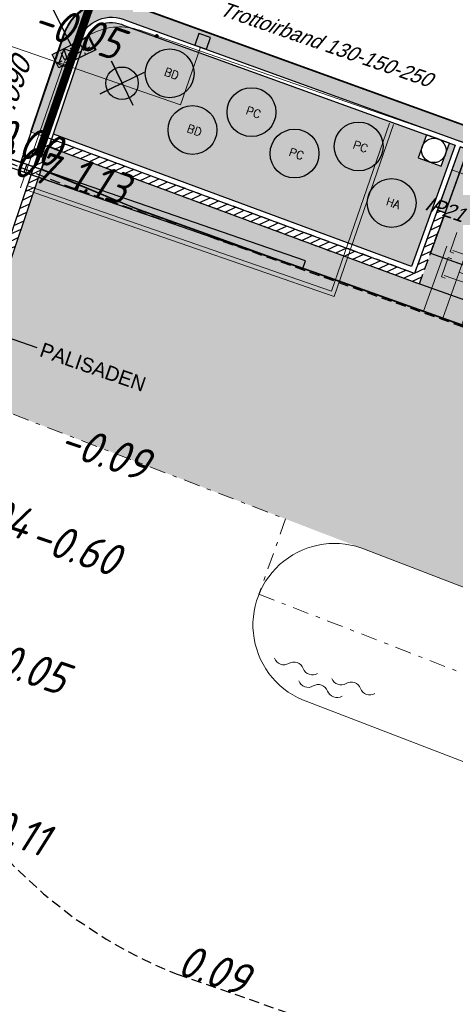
# Model space of a CAD drawing. Header units: metres. Extents: x 128615 to 129083, y 455669 to 456034.
# Tile 5 of 158: x 128756 to 128767, y 455795 to 455819. Entities that reach past the tile are written whole.
import ezdxf
from ezdxf.enums import TextEntityAlignment as Align
from ezdxf.lldxf.tags import DXFTag

# ---------------------------------------------------------------- set-up
doc = ezdxf.new("R2010")
doc.units = ezdxf.units.M
for name, pattern in [('DASHED', [19.049999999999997, 12.7, -6.35]), ('GRENS', [1, 0.5, -0.25, 0, -0.25]), ('RI-AWZI_PROCESLEIDING', [18.450000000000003, 6, -1.8, 1.75, -1.8, 1.75, -1.8, 1.75, -1.8]), ('RI-AWZI_TERREINRIOLERING', [19.8, 6, -1.8, 2.4, -1.8, 1.8, -1.8, 2.4, -1.8]), ('STIPPELFIJN', [0.375, 0.25, -0.125])]:
    doc.linetypes.add(name, pattern=pattern)
for name, color, linetype, lineweight in [('B-CO-BC-BETONVORM-G', 50, 'Continuous', 18), ('B-ME-RI-KOLK-G', 7, 'Continuous', 25), ('B-WE-OG-HOOGTELIJN-G', 7, 'Continuous', 18), ('B-XX-GR-HAAG-G', 90, 'GR-HAAG1', 13), ('B-XX-KG-KADASTRAAL-G', 2, 'GRENS', 18), ('B-XX-RI-AWZI_PROCESLEIDING-G', 30, 'RI-AWZI_PROCESLEIDING', 18), ('B-XX-RI-AWZI_TERREINRIOLERING-G', 10, 'RI-AWZI_TERREINRIOLERING', 18), ('B-XX-VH-BESTRATING-V', 1, 'Continuous', 18), ('B-XX-VH-TALUDARCERING-GV', 150, 'Continuous', 18), ('B-XX-VH-VERHARDING-V', 1, 'Continuous', 18), ('B-XX-WH-WATER-G', 150, 'Continuous', 18)]:
    doc.layers.add(name, color=color, linetype=linetype, lineweight=lineweight)
for name, color, linetype in [('B-ME-IE-VERLICHTING-G', 1, 'Continuous'), ('B-ME-RI-PUT-G', 7, 'Continuous'), ('B-XX-GR-GRAS-G', 90, 'Continuous'), ('B-XX-GR-KRUIDEN-G', 98, 'Continuous'), ('B-XX-GR-SIERPLANTEN-G', 210, 'Continuous'), ('B-XX-IE-TERREINAFSCHEIDING_KUNSTMATIG_POORT-G', 2, 'Continuous'), ('B-XX-KL-ELEKTRA-G_HDSR', 190, 'HDSR_Elektra'), ('B-XX-RI-AWZI_TERREINRIOLERING-T25_HDSR', 7, 'Continuous'), ('B-XX-VH-BESTRATING-T25', 7, 'Continuous'), ('B-XX-VH-KANTVERHARDING-G', 60, 'Continuous'), ('B-XX-VH-KANTVERHARDING-GN', 60, 'STIPPELFIJN'), ('B-XX-VH-MOLGOOT-V', 60, 'Continuous')]:
    doc.layers.add(name, color=color, linetype=linetype)
doc.styles.add('100 ROMANS 2 MM KONINGSSTAL', font='romans.shx', dxfattribs={"height": 0.2})
doc.styles.add('BURO-018', font='Isocp.shx', dxfattribs={"height": 360})
doc.styles.add('ISO', font='Iso.shx', dxfattribs={"height": 50})
doc.styles.get("Standard").update_dxf_attribs({"font": 'arial.ttf'})
doc.styles.add('TAUW-ISOCP', font='tcb_isocp.shx')
doc.styles.add('tcb_isocp', font='tcb_isocp.shx')
doc.linetypes.add('GR-HAAG1', pattern='A,6,[176,NLCS.SHX,S=0.125,R=0,X=0,Y=0],-2', length=8)
tags = doc.linetypes.add('HDSR_Elektra', pattern='A,25,-2,["E",Standard,S=1.5,R=0,X=0,Y=-0.75],-4', length=31).pattern_tags.tags
tags[6] = DXFTag(74, 10)
pattern_1 = [(25.12110946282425, (128758.8172165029, 455819.2884402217), (-0.06739461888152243, 0.1437342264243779), [])]

# ---------------------------------------------------------------- blocks, each defined once
blk = doc.blocks.new('talud2')
at = {"layer": 'B-XX-VH-TALUDARCERING-GV'}
for points in [[(-0.0002099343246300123, -0.0002107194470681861), (-0.0002099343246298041, 3.399789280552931)], [(0.4997900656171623, -0.0002107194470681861), (0.4997900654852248, 1.699789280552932)]]:
    blk.add_lwpolyline(points, dxfattribs=at)
blk = doc.blocks.new('*U194')
at = {"layer": 'B-ME-RI-KOLK-G'}
blk.add_hatch(color=256, dxfattribs=at).paths.add_polyline_path([(0.1997073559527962, -0.1502915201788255), (0.1997073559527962, 0.1497084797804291), (-0.2002926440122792, -0.1502915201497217)])
blk.add_lwpolyline([(0.1997073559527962, -0.1502915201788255), (0.1997073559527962, 0.1497084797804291), (-0.2002926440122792, 0.1497084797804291), (-0.2002926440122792, -0.1502915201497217)], close=True, dxfattribs=at)
blk.add_lwpolyline([(-0.2002926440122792, -0.1502915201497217), (0.1997073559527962, 0.1497084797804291)], dxfattribs=at)
blk = doc.blocks.new('prunus hoog')
at = {"layer": 'B-XX-GR-SIERPLANTEN-G'}
h = blk.add_hatch(color=116, dxfattribs=at)
edge = h.paths.add_edge_path()
edge.add_arc((0.1290207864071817, 0.09271549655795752), 0.5999999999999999, -97.46987594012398, 262.530124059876)
at = {"layer": 'B-XX-GR-SIERPLANTEN-G', "color": 116}
blk.add_circle((0.1290207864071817, 0.09271549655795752), 0.5999999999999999, dxfattribs=at)
at = {"layer": 'B-XX-GR-SIERPLANTEN-G', "color": 7, "insert": (-0.003203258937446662, 0.2021944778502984), "char_height": 0.2, "attachment_point": 1, "style": '100 ROMANS 2 MM KONINGSSTAL'}
blk.add_mtext_dynamic_manual_height_columns('PC', width=1.245724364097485, gutter_width=1, heights=[0], dxfattribs=at)
blk = doc.blocks.new('buddleja')
at = {"layer": 'B-XX-GR-SIERPLANTEN-G'}
h = blk.add_hatch(color=150, dxfattribs=at)
edge = h.paths.add_edge_path()
edge.add_arc((1.891316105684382e-05, -0.0001682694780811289), 0.5999999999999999, 0, 360)
at = {"layer": 'B-XX-GR-SIERPLANTEN-G', "color": 150}
blk.add_circle((1.891316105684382e-05, -0.0001682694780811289), 0.5999999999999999, dxfattribs=at)
at = {"layer": 'B-XX-GR-SIERPLANTEN-G', "color": 7, "insert": (-0.1322051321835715, 0.1093107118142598), "char_height": 0.2, "attachment_point": 1, "style": '100 ROMANS 2 MM KONINGSSTAL'}
blk.add_mtext_dynamic_manual_height_columns('BD', width=1.245724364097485, gutter_width=1, heights=[0], dxfattribs=at)
blk = doc.blocks.new('hydrangea')
at = {"layer": 'B-XX-GR-SIERPLANTEN-G'}
h = blk.add_hatch(color=254, dxfattribs=at)
edge = h.paths.add_edge_path()
edge.add_arc((0.000114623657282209, -1.335320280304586e-05), 0.5999999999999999, -97.46987594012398, 262.530124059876)
at = {"layer": 'B-XX-GR-SIERPLANTEN-G', "color": 7}
blk.add_circle((0.000114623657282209, -1.335320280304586e-05), 0.5999999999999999, dxfattribs=at)
at = {"layer": 'B-XX-GR-SIERPLANTEN-G', "color": 7, "insert": (-0.1321094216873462, 0.1094656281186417), "char_height": 0.2, "attachment_point": 1, "style": '100 ROMANS 2 MM KONINGSSTAL'}
blk.add_mtext_dynamic_manual_height_columns('HA', width=1.245724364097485, gutter_width=1, heights=[0], dxfattribs=at)
blk = doc.blocks.new('WATER3')
for centre, start, end in [((-0.3222339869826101, 1.122434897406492), 309.7446390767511, 50.25536092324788), ((-0.01040913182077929, 0.7474348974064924), 129.7446390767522, 230.255360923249), ((-0.3222339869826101, 0.3724348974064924), 309.7446390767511, 50.25536092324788), ((0.003518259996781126, 0.3805304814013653), 309.7446390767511, 50.25536092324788), ((0.3153431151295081, 0.00553048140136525), 129.7446390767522, 230.255360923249), ((-0.3222339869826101, -0.3680899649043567), 309.7446390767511, 50.25536092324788), ((0.003518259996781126, -0.3694695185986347), 309.7446390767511, 50.25536092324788), ((-0.01040913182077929, -0.7430899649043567), 129.7446390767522, 230.255360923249), ((-0.3222339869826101, -1.118089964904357), 309.7446390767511, 50.25536092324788)]:
    blk.add_arc(centre, 0.2438543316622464, start, end)
blk = doc.blocks.new('E00525')
at = {"linetype": 'ByBlock'}
h = blk.add_hatch(dxfattribs=at)
h.set_pattern_fill('ANGLE', color=0, scale=0.18438609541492, style=0)
h.set_pattern_definition([(360, (-37.67331033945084, -34.01927211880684), (5.551115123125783e-17, 1.287936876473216), [0.9366813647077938, -0.3512555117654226]), (90, (-37.67331033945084, -34.01927211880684), (-1.287936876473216, 1.387778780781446e-16), [0.9366813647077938, -0.3512555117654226])])
edge = h.paths.add_edge_path()
edge.add_line((-2.522521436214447, 2.863310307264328), (2.522521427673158, 2.863310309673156))
edge.add_line((2.522521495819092, 2.863310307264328), (2.522521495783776, 1.000000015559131))
edge.add_line((2.522521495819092, 1.000000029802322), (-2.522521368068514, 1.000000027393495))
edge.add_line((-2.522521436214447, 1), (-2.522521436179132, 2.863310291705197))
h = blk.add_hatch(color=0, dxfattribs=at)
edge = h.paths.add_edge_path()
edge.add_line((-2.522521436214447, 2.863310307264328), (2.522521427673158, 2.863310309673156))
edge.add_line((2.522521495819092, 2.863310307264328), (2.522521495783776, 1.000000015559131))
edge.add_line((2.522521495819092, 1.000000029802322), (-2.522521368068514, 1.000000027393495))
edge.add_line((-2.522521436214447, 1), (-2.522521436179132, 2.863310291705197))
at = {"color": 0, "linetype": 'ByBlock'}
for p, q in [((-1.767766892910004, 14.38605433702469), (1.767767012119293, 10.85052046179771)), ((1.767766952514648, 14.38605433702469), (-1.767766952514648, 10.85052043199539)), ((5.960464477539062e-08, 10.0973382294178), (1.192092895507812e-07, 2.863310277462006))]:
    blk.add_line(p, q, dxfattribs=at)
blk.add_lwpolyline([(-2.522521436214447, 2.863310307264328), (2.522521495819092, 2.863310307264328), (2.522521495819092, 1.000000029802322), (-2.522521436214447, 1)], close=True, dxfattribs=at)
blk.add_circle((0, 12.61828738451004), 2.500000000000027, dxfattribs=at)
at = {"color": 0, "linetype": 'ByBlock', "style": 'BURO-018'}
for tag, p in [('E_GKAST', (5.960464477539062e-08, 20.61828738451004)), ('E_GROEP', (5.960464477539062e-08, 17.61828738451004)), ('E_SGROEP', (4.500000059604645, 17.61828738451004)), ('E_ARMCODE', (0, 12.61828738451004)), ('E_SLET', (4.500000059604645, 11.61828738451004))]:
    blk.add_attdef(tag, text='', height=1.8, dxfattribs=at).set_placement(p, align=Align.MIDDLE)

msp = doc.modelspace()

# ---------------------------------------------------------------- hatches: boundary and pattern name
at = {"layer": 'B-XX-GR-GRAS-G'}
h = msp.add_hatch(dxfattribs=at)
h.set_pattern_fill('DOTS', color=256, scale=0.09999999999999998, angle=-116.5632943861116, style=0)
h.set_pattern_definition([(340.9065815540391, (128738.9979208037, 455858.1422880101), (0.1269369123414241, 0.124052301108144), [0, -0.1587499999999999])])
h.paths.add_polyline_path([(128767.0522307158, 455815.747255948), (128766.8641480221, 455815.8152625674), (128766.3029333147, 455814.2631375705), (128766.4910160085, 455814.1951309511)])
h.paths.add_polyline_path([(128766.0365311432, 455816.1145108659), (128766.0351857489, 455816.1106241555), (128766.3186816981, 455816.0124913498)])
edge = h.paths.add_edge_path()
edge.add_line((128767.0522307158, 455815.7472559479), (128766.13338178, 455813.2060388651))
edge.add_line((128766.13338178, 455813.2060388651), (128780.7027640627, 455808.0105222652))
edge.add_line((128780.7027640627, 455808.0105222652), (128787.987455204, 455805.4127639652))
edge.add_line((128787.987455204, 455805.4127639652), (128791.6373537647, 455804.1111913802))
edge.add_line((128791.6373537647, 455804.1111913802), (128793.4522204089, 455803.4640006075))
edge.add_line((128793.4522204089, 455803.4640006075), (128795.2597609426, 455802.7962657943))
edge.add_line((128795.2597609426, 455802.7962657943), (128795.7506240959, 455804.2136766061))
edge.add_line((128795.7506240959, 455804.2136766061), (128796.4047123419, 455806.1039169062))
edge.add_arc((128798.3921958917, 455810.9895770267), 5.274444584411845, 172.9063795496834, 247.86353829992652, ccw=False)
edge.add_line((128793.1581235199, 455811.640923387), (128791.5407414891, 455806.9186988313))
edge.add_line((128791.5407414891, 455806.9186988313), (128790.1798958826, 455807.3847942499))
edge.add_line((128790.1798958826, 455807.3847942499), (128767.0522307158, 455815.7472559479))
h = msp.add_hatch(dxfattribs=at)
h.set_pattern_fill('AR-SAND', color=256, scale=0.01999999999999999, angle=-116.5632943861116, style=0)
h.set_pattern_definition([(18.40658155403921, (128738.9979208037, 455858.1422880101), (0.2899431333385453, 0.935445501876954), [0, -0.7721600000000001, 0, -0.8636, 0, -0.8255]), (348.4065815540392, (128738.9979208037, 455858.1422880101), (1.318547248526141, 1.060693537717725), [0, -0.4165599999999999, 0, -0.6959599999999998, 0, -0.2666999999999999]), (308.4065815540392, (128738.4074554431, 455858.3466790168), (1.495894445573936, -0.5147657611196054), [0, -0.2539999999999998, 0, -0.9143999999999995, 0, -1.193799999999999]), (298.4065815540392, (128738.4074554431, 455858.3466790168), (1.588945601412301, -0.07820251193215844), [0, -0.1269999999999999, 0, -0.5994399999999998, 0, -0.6857999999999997])])
h.paths.add_polyline_path([(128859.8678127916, 455782.8123850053), (128860.0398937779, 455782.9163131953), (128860.0257072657, 455782.8348265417), (128860.0450556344, 455782.7693317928), (128860.1027529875, 455782.7148264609), (128860.1890525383, 455782.6970866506), (128860.2865744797, 455782.7090606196), (128860.3590330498, 455782.7548306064), (128860.397398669, 455782.8015396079), (128860.4198440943, 455782.8307503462), (128860.4922583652, 455782.716931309), (128859.916972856, 455782.3714443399), (128859.6953270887, 455782.235747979), (128859.4884093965, 455782.1128171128), (128859.4189914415, 455782.0689110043), (128859.0741217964, 455781.861316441), (128858.2070960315, 455782.1308144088), (128854.9661937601, 455783.1463230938), (128854.1094213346, 455783.414846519), (128854.0095743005, 455783.4460937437), (128850.1821710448, 455784.6495717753), (128849.675086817, 455784.8025349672), (128849.654690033, 455784.8089060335), (128849.6467418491, 455784.8113646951), (128849.6405892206, 455784.8133098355), (128839.0815336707, 455787.9512431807), (128836.5016450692, 455788.7068557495), (128834.9841381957, 455789.1633508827), (128834.4495708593, 455789.3180366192), (128833.6364986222, 455789.560443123), (128823.6787173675, 455792.5001832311), (128815.7687408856, 455794.8630253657), (128813.7617256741, 455795.4546222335), (128809.3140139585, 455796.7516153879), (128807.1890199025, 455797.4031969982), (128806.5108887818, 455797.6031333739), (128804.7848872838, 455798.1165870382), (128802.8378093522, 455798.6897931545), (128802.0232362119, 455798.9345161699), (128801.9640592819, 455798.9510981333), (128801.9095253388, 455798.9674908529), (128801.8862713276, 455798.97415377), (128801.8687682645, 455798.9792874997), (128801.5834658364, 455799.0780456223), (128800.7563538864, 455799.3643524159), (128798.8878561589, 455800.0384297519), (128794.8025759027, 455801.5002900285), (128794.7210202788, 455801.5250622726), (128794.6106565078, 455801.5636911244), (128794.6085325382, 455801.5644852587), (128763.4192911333, 455812.6928455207), (128762.1219963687, 455813.141907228), (128760.901914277, 455813.5852867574), (128760.6091534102, 455813.6898219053), (128759.0972445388, 455814.2304315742), (128758.9873619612, 455814.268467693), (128758.6743770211, 455814.3982638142), (128757.2760906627, 455814.9803475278), (128756.5782278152, 455815.2696352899), (128756.7670110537, 455815.831925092), (128757.1330225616, 455815.6809357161), (128765.6814100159, 455812.5200778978), (128791.6008858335, 455803.2748509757), (128795.0051970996, 455802.0608560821), (128802.003719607, 455799.5651469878), (128805.6004039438, 455798.5004476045), (128811.1125610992, 455796.8617090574), (128819.3673746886, 455794.4202516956), (128823.5912399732, 455793.1636866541), (128828.1659470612, 455791.8061368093), (128830.6348197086, 455791.0809635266), (128835.1535444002, 455789.7442473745), (128842.6021566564, 455787.5274113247), (128844.8299959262, 455786.8717836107), (128849.628676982, 455785.4503203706), (128857.3983635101, 455783.0156409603), (128859.2435358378, 455782.4369116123)])
h = msp.add_hatch(dxfattribs=at)
h.set_pattern_fill('CROSS', color=256, scale=0.09999999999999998, angle=-116.5632943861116, style=0)
h.set_pattern_definition([(340.9065815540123, (128738.9979208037, 455858.1422880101), (0.8077808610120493, 0.3923519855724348), [0.3174999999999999, -0.9525]), (70.90658155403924, (128739.0960088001, 455857.9403427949), (-0.3923519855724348, 0.8077808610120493), [0.3174999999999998, -0.9524999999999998])])
h.paths.add_polyline_path([(128776.6499536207, 455806.6590685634), (128776.258024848, 455806.1407220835), (128775.6439353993, 455806.3532906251), (128775.6563360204, 455807.0030116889), (128776.2780894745, 455807.1919928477)], flags=16)
h.paths.add_polyline_path([(128775.8470577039, 455806.4984893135), (128776.2439520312, 455806.3611033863), (128776.4205910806, 455806.8713960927), (128776.0236967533, 455807.00878202)], flags=0)
h.paths.add_polyline_path([(128823.7268470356, 455791.2124598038), (128825.4278227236, 455790.6236629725), (128825.624088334, 455791.1906548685), (128823.923112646, 455791.7794516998)], flags=16)
h.paths.add_polyline_path([(128847.1121172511, 455784.2177515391), (128847.5685110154, 455784.0597697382), (128847.5304863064, 455784.2200212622), (128847.3773920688, 455784.2428481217)], flags=16)
edge = h.paths.add_edge_path()
edge.add_line((128756.5752368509, 455815.2638754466), (128754.6963947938, 455809.7047080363))
edge.add_line((128754.6963947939, 455809.7047080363), (128774.7797492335, 455801.9906440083))
edge.add_line((128774.7797492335, 455801.9906440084), (128793.6903473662, 455795.4446949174))
edge.add_line((128793.6903473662, 455795.4446949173), (128824.7323112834, 455785.9985302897))
edge.add_line((128824.7323112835, 455785.9985302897), (128849.5897289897, 455778.8365583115))
edge.add_arc((128849.0360099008, 455776.9147375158), 1.999999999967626, 38.44325241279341, 73.92713842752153, ccw=False)
edge.add_line((128850.6024585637, 455778.158215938), (128851.6524541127, 455777.4549122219))
edge.add_line((128851.6524541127, 455777.4549122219), (128858.7863596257, 455775.3306783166))
edge.add_line((128858.7863596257, 455775.3306783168), (128861.4020115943, 455782.879947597))
edge.add_line((128861.4020115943, 455782.879947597), (128860.9950774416, 455783.0209411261))
edge.add_line((128860.9950774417, 455783.020941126), (128860.7365559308, 455782.8648072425))
edge.add_arc((128855.7646590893, 455783.3167730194), 4.992397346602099, -192.77180062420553, -5.194144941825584, ccw=False)
edge.add_line((128850.8957822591, 455784.4204349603), (128849.430526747, 455784.8790451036))
edge.add_line((128849.430526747, 455784.8790451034), (128801.8331784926, 455798.989894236))
edge.add_line((128801.8331784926, 455798.9898942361), (128772.2414243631, 455809.5352047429))
edge.add_line((128772.2414243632, 455809.5352047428), (128758.9951107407, 455814.2661693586))
edge.add_line((128758.9951107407, 455814.2661693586), (128756.5752368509, 455815.2638754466))
at = {"layer": 'B-XX-GR-HAAG-G'}
h = msp.add_hatch(dxfattribs=at)
h.set_pattern_fill('ANGLE', color=256, scale=0.03999999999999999, angle=-19.09341844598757, style=0)
h.set_pattern_definition([(78.37645749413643, (128738.9979208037, 455858.1422880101), (-0.2736702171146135, 0.05629362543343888), [0.2032, -0.07619999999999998]), (168.3764574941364, (128738.9979208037, 455858.1422880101), (-0.0562936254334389, -0.2736702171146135), [0.2031999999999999, -0.07619999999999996])])
h.paths.add_polyline_path([(128765.8492959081, 455812.458000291), (128765.6814100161, 455812.5200778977), (128765.680729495, 455812.5181119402)])
h.paths.add_polyline_path([(128766.13338178, 455813.2060388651), (128765.8613526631, 455812.4537007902), (128802.003719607, 455799.5651469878), (128849.6010678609, 455785.4542978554), (128859.2445714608, 455782.4359788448), (128860.1587757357, 455782.9881118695), (128849.8342556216, 455786.2195821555), (128802.2519517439, 455800.325971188)])
at = {"layer": 'B-XX-GR-KRUIDEN-G'}
h = msp.add_hatch(dxfattribs=at)
h.set_pattern_fill('SWAMP', color=256, scale=0.2, angle=-116.5632943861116, style=0)
h.set_pattern_definition([(340.9065815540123, (128738.9979208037, 455858.1422880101), (3.839350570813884, 3.326515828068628), [0.6349999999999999, -4.444999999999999]), (70.90658155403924, (128739.2979540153, 455858.0384307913), (-0.9611808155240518, 4.988231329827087), [0.3174999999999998, -8.481319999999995]), (70.90658155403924, (128739.3729632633, 455858.0124661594), (-0.9611808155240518, 4.988231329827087), [0.2539999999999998, -8.544819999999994]), (70.90658155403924, (128739.2229447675, 455858.0643954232), (-0.9611808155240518, 4.988231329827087), [0.2539999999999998, -8.544819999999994]), (40.90658155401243, (128739.4479706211, 455857.9865021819), (-0.9611719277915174, 4.988233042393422), [0.2032, -4.876799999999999]), (100.9065815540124, (128739.1479374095, 455858.0903594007), (-4.8005224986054, 1.661717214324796), [0.2032, -4.8768])])
edge = h.paths.add_edge_path()
edge.add_line((128948.4118116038, 455833.4579504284), (128948.6455033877, 455826.0782791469))
edge.add_line((128948.6455033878, 455826.0782791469), (128943.9095911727, 455812.3966981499))
edge.add_line((128943.9095911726, 455812.3966981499), (128941.3888850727, 455813.2785094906))
edge.add_line((128941.3888850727, 455813.2785094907), (128942.1339618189, 455815.4309623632))
edge.add_arc((128932.745274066, 455818.888458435), 10.00508554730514, -20.21683048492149, 71.17534409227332)
edge.add_line((128935.9736453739, 455828.358376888), (128892.1860483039, 455843.579290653))
edge.add_arc((128893.6952972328, 455847.9211051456), 4.596649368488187, -157.04283936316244, -109.16785423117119, ccw=False)
edge.add_arc((128894.4307678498, 455848.232645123), 5.395382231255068, 162.5112662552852, 202.9571606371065, ccw=False)
edge.add_line((128889.2847814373, 455849.8540560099), (128901.8557516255, 455885.6735668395))
edge.add_line((128901.8557516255, 455885.6735668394), (128887.2242848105, 455890.7225570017))
edge.add_line((128887.2242848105, 455890.7225570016), (128887.1817624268, 455890.5997140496))
edge.add_line((128887.1817624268, 455890.5997140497), (128874.5146120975, 455895.1035688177))
edge.add_line((128874.5146120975, 455895.1035688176), (128873.5283828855, 455892.2544503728))
edge.add_arc((128867.280722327, 455871.995513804), 21.20041917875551, 72.86074229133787, 176.4358647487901)
edge.add_line((128846.121308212, 455873.313454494), (128835.0103701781, 455877.1887525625))
edge.add_arc((128817.5916042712, 455889.2204382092), 21.17014088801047, -34.63404912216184, -24.22743715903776)
edge.add_line((128836.8971577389, 455880.5330640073), (128837.0847450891, 455880.5150973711))
edge.add_line((128837.0847450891, 455880.5150973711), (128838.2442237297, 455883.7950644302))
edge.add_line((128838.2442237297, 455883.7950644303), (128838.0851409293, 455883.9110295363))
edge.add_arc((128817.5916042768, 455889.2204382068), 21.17014088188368, -14.52468191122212, 21.05836036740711)
edge.add_line((128837.3478955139, 455896.8272655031), (128838.4437976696, 455897.45125095))
edge.add_line((128838.4437976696, 455897.45125095), (128836.9196742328, 455900.519436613))
edge.add_line((128836.9196742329, 455900.519436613), (128835.8290882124, 455899.9707426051))
edge.add_arc((128817.5916042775, 455889.2204382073), 21.17014088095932, 30.51773535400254, 65.7725628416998)
edge.add_line((128826.2789784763, 455908.5259916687), (128826.2969451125, 455908.713579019))
edge.add_line((128826.2969451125, 455908.7135790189), (128823.0169780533, 455909.8730576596))
edge.add_line((128823.0169780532, 455909.8730576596), (128822.9010129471, 455909.7139748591))
edge.add_arc((128817.591604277, 455889.2204382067), 21.17014088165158, 75.47531808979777, 155.5873596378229)
edge.add_line((128798.3142327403, 455897.9701702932), (128798.1176121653, 455897.9799474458))
edge.add_line((128798.1176121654, 455897.9799474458), (128797.7211869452, 455896.8585281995))
edge.add_line((128797.7211869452, 455896.8585281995), (128793.8072384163, 455898.2133509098))
edge.add_arc((128775.6531717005, 455909.0573338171), 21.14620778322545, -30.85117203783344, -24.45064201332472)
edge.add_line((128794.9029489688, 455900.3047239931), (128795.4902118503, 455900.2458409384))
edge.add_line((128795.4902118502, 455900.2458409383), (128796.7020683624, 455903.7467742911))
edge.add_line((128796.7020683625, 455903.746774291), (128796.1976420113, 455904.0486570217))
edge.add_arc((128775.6531716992, 455909.057333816), 21.14620778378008, -13.70124981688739, 21.18853243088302)
edge.add_line((128795.3698146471, 455916.7003760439), (128797.9082227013, 455917.9559061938))
edge.add_line((128797.9082227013, 455917.9559061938), (128796.4067381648, 455921.1222890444))
edge.add_line((128796.4067381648, 455921.1222890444), (128793.8362756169, 455919.8525566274))
edge.add_arc((128775.6531717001, 455909.0573338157), 21.1462077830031, 30.69740409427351, 65.54935799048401)
edge.add_line((128784.4057815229, 455928.3071110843), (128784.4646645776, 455928.8943739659))
edge.add_line((128784.4646645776, 455928.8943739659), (128780.9637312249, 455930.1062304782))
edge.add_line((128780.9637312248, 455930.1062304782), (128780.6618484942, 455929.6018041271))
edge.add_arc((128775.6531717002, 455909.0573338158), 21.14620778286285, 76.298750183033, 155.5095457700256)
edge.add_line((128756.4094808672, 455917.8233173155), (128755.8262168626, 455917.8979581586))
edge.add_line((128755.8262168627, 455917.8979581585), (128754.6142224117, 455914.3971073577))
edge.add_line((128754.6142224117, 455914.3971073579), (128755.1121866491, 455914.0802848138))
edge.add_arc((128775.6531716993, 455909.057333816), 21.1462077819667, 166.2589379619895, 191.7043835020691)
edge.add_line((128754.9466508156, 455904.7675673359), (128751.1985842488, 455903.6584638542))
edge.add_line((128751.1985842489, 455903.6584638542), (128751.1173775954, 455903.9197317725))
edge.add_line((128751.1173775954, 455903.9197317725), (128741.4969709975, 455907.2999279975))
edge.add_line((128741.4969709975, 455907.2999279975), (128757.0495062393, 455938.2990116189))
edge.add_line((128757.0495062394, 455938.2990116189), (128795.963293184, 455925.5684809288))
edge.add_line((128795.963293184, 455925.5684809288), (128808.0815679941, 455921.3936663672))
edge.add_line((128808.0815679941, 455921.3936663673), (128811.5859768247, 455919.9881814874))
edge.add_line((128811.5859768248, 455919.9881814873), (128842.9440111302, 455909.6012506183))
edge.add_line((128842.9440111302, 455909.6012506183), (128874.3253125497, 455899.2845629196))
edge.add_line((128874.3253125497, 455899.2845629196), (128897.3942134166, 455890.0887698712))
edge.add_line((128897.3942134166, 455890.0887698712), (128932.249899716, 455875.2515896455))
edge.add_line((128932.249899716, 455875.2515896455), (128958.9784740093, 455863.874893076))
edge.add_line((128958.9784740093, 455863.8748930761), (128948.4118116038, 455833.4579504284))
h.paths.add_polyline_path([(128845.694092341, 455904.4570519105), (128848.0856081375, 455905.5477301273), (128849.2310223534, 455903.2376735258), (128848.6444501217, 455901.5319182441), (128846.8291906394, 455902.1678003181)], flags=16)
at = {"layer": 'B-XX-VH-BESTRATING-V'}
h = msp.add_hatch(dxfattribs=at)
h.set_pattern_fill('BRICK', color=256, scale=0.03307086, angle=-116.5097316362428)
h.set_pattern_definition([(340.9065815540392, (128778.1828872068, 455854.1191263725), (0.06869295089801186, 0.1984471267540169), []), (70.90658155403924, (128778.1828872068, 455854.1191263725), (-0.3968942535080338, 0.1373859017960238), [0.2099999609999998, -0.2099999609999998]), (70.90658155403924, (128778.3813343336, 455854.0504334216), (-0.3968942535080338, 0.1373859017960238), [-0.2099999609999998, 0.2099999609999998])])
edge = h.paths.add_edge_path()
edge.add_arc((128751.3219678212, 455846.394278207), 9.372125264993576, 338.0283954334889, 431.0771489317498)
edge.add_line((128754.3612985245, 455855.2598972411), (128737.5441658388, 455861.0866553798))
edge.add_arc((128735.7230812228, 455855.8650819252), 5.53002518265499, 70.77318686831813, 161.0931870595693)
edge.add_line((128730.4914183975, 455857.6569755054), (128723.5752764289, 455837.6419488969))
edge.add_line((128723.5752764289, 455837.6419488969), (128723.9537030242, 455837.5123555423))
edge.add_line((128723.9537030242, 455837.5123555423), (128729.7329794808, 455854.2081124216))
edge.add_line((128729.7329794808, 455854.2081124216), (128729.7329354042, 455854.2081276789))
edge.add_line((128729.7329354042, 455854.2081276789), (128730.8698377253, 455857.5273652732))
edge.add_arc((128735.7230656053, 455855.8651140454), 5.129999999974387, 70.77344927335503, 161.0934494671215, ccw=False)
edge.add_line((128737.4123963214, 455860.708982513), (128754.2316041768, 455854.8815067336))
edge.add_arc((128751.3225362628, 455846.394138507), 8.972073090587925, -22.100399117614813, 71.08071322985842, ccw=False)
edge.add_line((128759.6353953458, 455843.0185690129), (128750.7112081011, 455817.2386564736))
edge.add_line((128750.7112081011, 455817.2386564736), (128751.0899095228, 455817.1086747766))
edge.add_line((128751.0899095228, 455817.1086747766), (128760.0133899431, 455842.8877252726))
h = msp.add_hatch(dxfattribs=at)
h.set_pattern_fill('BRICK', color=256, scale=0.03307086, angle=-116.5097316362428)
h.set_pattern_definition([(340.9065815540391, (128778.6404922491, 455851.3878299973), (0.0686929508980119, 0.1984471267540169), []), (70.90658155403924, (128778.6404922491, 455851.3878299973), (-0.3968942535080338, 0.1373859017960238), [0.2099999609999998, -0.2099999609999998]), (70.90658155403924, (128778.8389393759, 455851.3191370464), (-0.3968942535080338, 0.1373859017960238), [-0.2099999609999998, 0.2099999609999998])])
edge = h.paths.add_edge_path()
edge.add_line((128790.1003463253, 455807.5517947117), (128791.8295863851, 455812.5230430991))
edge.add_arc((128798.388247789, 455810.8732740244), 6.762971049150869, 74.65819090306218, 165.8807136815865, ccw=False)
edge.add_line((128800.1775731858, 455817.395243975), (128816.1168847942, 455811.7908047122))
edge.add_line((128816.1168847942, 455811.7908047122), (128816.25427072, 455812.1876990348))
edge.add_line((128816.25427072, 455812.1876990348), (128800.2758659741, 455817.6680580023))
edge.add_arc((128798.2047148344, 455811.0135141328), 6.969406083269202, 72.71184016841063, 166.3313600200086)
edge.add_line((128791.4326920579, 455812.6604290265), (128789.8408379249, 455808.0860749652))
edge.add_line((128789.8408379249, 455808.0860749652), (128758.8000743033, 455819.315863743))
edge.add_arc((128758.2950640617, 455818.1757475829), 1.246956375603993, 66.10922918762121, 161.3854258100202)
edge.add_line((128757.1133394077, 455818.5737765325), (128756.3073843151, 455816.1890953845))
edge.add_line((128756.3073843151, 455816.1890953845), (128756.7042786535, 455816.051709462))
edge.add_line((128756.7042786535, 455816.051709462), (128757.5102337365, 455818.4363906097))
edge.add_arc((128758.2973317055, 455818.1740962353), 0.8296514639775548, 63.87227401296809, 161.5697431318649, ccw=False)
edge.add_line((128758.662688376, 455818.9189694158), (128790.1003463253, 455807.5517947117))
at = {"layer": 'B-XX-VH-KANTVERHARDING-GN'}
h = msp.add_hatch(dxfattribs=at)
h.set_pattern_fill('ANSI31', color=256, scale=0.04999999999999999, angle=-116.5632943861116, style=0)
h.set_pattern_definition(pattern_1)
h.paths.add_polyline_path([(128756.8256771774, 455816.0078143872), (128756.638435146, 455816.0755170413), (128754.5091397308, 455809.7766331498), (128754.6963947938, 455809.7047080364)])
h = msp.add_hatch(dxfattribs=at)
h.set_pattern_fill('ANSI31', color=256, scale=0.04999999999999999, angle=-116.5632943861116, style=0)
h.set_pattern_definition(pattern_1)
h.paths.add_polyline_path([(128756.7624957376, 455815.8179419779), (128765.8613020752, 455812.4535608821), (128766.4910160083, 455814.1951309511), (128766.3029333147, 455814.2631375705), (128765.7417186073, 455812.7110125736), (128756.8265572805, 455816.0074889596)])
at = {"layer": 'B-XX-VH-VERHARDING-V'}
h = msp.add_hatch(dxfattribs=at)
h.set_pattern_fill('AR-CONC', color=256, scale=0.002499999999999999, angle=-116.5632943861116, style=0)
h.set_pattern_definition([(30.90658155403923, (128738.9979208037, 455858.1422880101), (0.4173705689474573, -0.1866413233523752), [0.04762499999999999, -0.5238749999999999]), (335.9065815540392, (128738.9979208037, 455858.1422880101), (0.07298104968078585, 0.4801855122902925), [0.03809999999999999, -0.4190999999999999]), (81.35758155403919, (128739.0327015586, 455858.1267346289), (0.4903524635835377, 0.2935415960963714), [0.04047499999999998, -0.4452249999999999]), (27.09078155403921, (128739.0394636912, 455858.2623012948), (0.6060339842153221, -0.3210048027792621), [0.07143749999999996, -0.7858124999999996]), (77.54218155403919, (128739.0899664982, 455858.2355509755), (0.7631975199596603, 0.3903916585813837), [0.06071249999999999, -0.6678374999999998]), (332.0905815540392, (128739.0394636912, 455858.2623012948), (0.763198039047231, 0.3903903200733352), [0.05714999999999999, -0.6286499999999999]), (1.906581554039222, (128739.0890846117, 455858.2115265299), (0.2745550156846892, -0.365585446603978), [0.04762499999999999, -0.5238749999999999]), (306.9065815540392, (128739.0890846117, 455858.2115265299), (0.2966292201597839, 0.3845977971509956), [0.03809999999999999, -0.4190999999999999]), (52.35798155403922, (128739.1119640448, 455858.1810611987), (0.5711835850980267, 0.01901366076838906), [0.04047499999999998, -0.4452249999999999]), (18.40658155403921, (128738.9979208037, 455858.1422880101), (0.07644358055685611, 0.197232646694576), [0, -0.41402, 0, -0.4254500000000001, 0, -0.4206875]), (348.4065815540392, (128738.9979208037, 455858.1422880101), (0.2397842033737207, 0.1820298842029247), [0, -0.2425699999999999, 0, -0.4044949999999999, 0, -0.1603375]), (308.4065815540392, (128738.8641059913, 455858.1886083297), (0.3156433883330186, -0.1244163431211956), [0, -0.1587499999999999, 0, -0.4952999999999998, 0, -0.6572249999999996]), (298.4065815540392, (128738.804099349, 455858.2093797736), (0.3707432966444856, -0.06106687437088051), [0, -0.2063749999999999, 0, -0.3289299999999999, 0, -0.4667249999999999])])
edge = h.paths.add_edge_path()
edge.add_line((128757.6334823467, 455818.3950401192), (128756.8707626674, 455816.1297459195))
edge.add_line((128756.8707626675, 455816.1297459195), (128765.6639893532, 455812.878356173))
edge.add_line((128765.6639893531, 455812.8783561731), (128766.741894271, 455815.8594668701))
edge.add_line((128766.7418942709, 455815.8594668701), (128766.6008322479, 455815.9104718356))
edge.add_line((128766.600832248, 455815.9104718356), (128766.3968123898, 455815.3462237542))
edge.add_line((128766.3968123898, 455815.3462237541), (128765.8325643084, 455815.5502436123))
edge.add_line((128765.8325643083, 455815.5502436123), (128766.0365841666, 455816.1144916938))
edge.add_line((128766.0365841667, 455816.1144916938), (128758.6115257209, 455818.7992316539))
edge.add_arc((128758.2973317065, 455818.1740962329), 0.6996514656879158, 63.31582794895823, 161.5914060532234)

# ---------------------------------------------------------------- linework, layer by layer
at = {"layer": 'B-CO-BC-BETONVORM-G', "ltscale": 0.005}
for p, q in [((128766.7792654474, 455813.7138518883), (128766.6157977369, 455813.2413285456)), ((128766.6157977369, 455813.2413285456), (128766.7103024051, 455813.2086350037)), ((128766.5667011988, 455813.0997748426), (128766.4032334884, 455812.6272514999)), ((128766.6612058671, 455813.0670813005), (128766.5667011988, 455813.0997748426)), ((128766.4032334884, 455812.6272514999), (128766.4977381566, 455812.5945579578))]:
    msp.add_line(p, q, dxfattribs=at)
at = {"layer": 'B-CO-BC-BETONVORM-G'}
msp.add_lwpolyline([(128766.6793605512, 455813.2722417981), (128811.3823724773, 455797.8029395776)], dxfattribs=at)
for points in [[(128817.5292051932, 455795.4113238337), (128766.5976400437, 455813.0361593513, -0.1989116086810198)], [(128817.3983614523, 455795.0333292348), (128766.4667963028, 455812.6581647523, -0.1989116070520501)]]:
    msp.add_lwpolyline(points, format="xyb", dxfattribs=at)
at = {"layer": 'B-ME-IE-VERLICHTING-G'}
msp.add_lwpolyline([(128759.0958142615, 455817.6416926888), (128758.0166759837, 455817.1181678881), (128758.5562451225, 455817.3799302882), (128758.2944827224, 455817.9194994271), (128758.8180075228, 455816.8403611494)], dxfattribs=at)
msp.add_circle((128758.5562451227, 455817.3799302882), 0.3998079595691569, dxfattribs=at)
at = {"layer": 'B-ME-RI-KOLK-G', "lineweight": -3}
msp.add_lwpolyline([(128760.3448421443, 455818.31790987), (128760.6283380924, 455818.2197770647), (128760.7264708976, 455818.5032730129), (128760.4429749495, 455818.6014058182)], close=True, dxfattribs=at)
at = {"layer": 'B-ME-RI-PUT-G'}
msp.add_lwpolyline([(128765.8325643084, 455815.5502436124), (128766.3968123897, 455815.3462237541), (128766.600832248, 455815.9104718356), (128766.0365841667, 455816.1144916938)], close=True, dxfattribs=at)
msp.add_circle((128766.216698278, 455815.7303577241), 0.3000000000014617, dxfattribs=at)
at = {"layer": 'B-XX-GR-GRAS-G'}
for points in [[(128756.8265594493, 455816.0074953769), (128756.5757548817, 455815.2654082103), (128758.9951107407, 455814.2661693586), (128772.2414243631, 455809.5352047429), (128801.8331784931, 455798.989894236), (128849.430526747, 455784.8790451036), (128859.074030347, 455781.8607260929)], [(128794.6085325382, 455801.5644852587), (128763.4192911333, 455812.6928455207), (128762.1219963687, 455813.141907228), (128760.901914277, 455813.5852867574), (128760.6091534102, 455813.6898219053), (128759.0972445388, 455814.2304315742), (128758.9873619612, 455814.268467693), (128758.6743770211, 455814.3982638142), (128757.2760906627, 455814.9803475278), (128756.5782278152, 455815.2696352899), (128756.7670110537, 455815.831925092), (128757.1330225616, 455815.6809357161), (128765.6814100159, 455812.5200778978), (128791.6008858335, 455803.2748509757)]]:
    msp.add_lwpolyline(points, dxfattribs=at)
msp.add_lwpolyline([(128766.8641480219, 455815.8152625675), (128766.3029333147, 455814.2631375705), (128766.4910160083, 455814.1951309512), (128766.1308959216, 455813.206925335), (128795.4364456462, 455802.7564156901), (128796.5726872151, 455806.0389049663, -0.3487939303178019), (128793.1581235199, 455811.640923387), (128791.540741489, 455806.9186988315), (128790.179895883, 455807.3847942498), (128771.5918069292, 455814.1058437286), (128766.8641480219, 455815.8152625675)], format="xyb", dxfattribs=at)
at = {"layer": 'B-XX-GR-HAAG-G'}
msp.add_lwpolyline([(128766.1333817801, 455813.2060388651), (128802.2519517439, 455800.325971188), (128849.8342556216, 455786.2195821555), (128860.1587757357, 455782.9881118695), (128859.2445714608, 455782.4359788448), (128849.6010678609, 455785.4542978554), (128802.003719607, 455799.5651469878), (128765.849295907, 455812.4580002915)], dxfattribs=at)
at = {"layer": 'B-XX-IE-TERREINAFSCHEIDING_KUNSTMATIG_POORT-G'}
for points in [[(128750.672366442, 455817.2994759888), (128750.6064333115, 455817.1171394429), (128757.4550396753, 455814.7464778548), (128757.5204615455, 455814.9354751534), (128750.6718551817, 455817.3061367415)], [(128756.2136275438, 455815.381355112), (128756.1476944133, 455815.1990185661), (128762.9963007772, 455812.8283569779), (128763.0617226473, 455813.0173542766), (128756.2131162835, 455815.3880158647)]]:
    msp.add_lwpolyline(points, dxfattribs=at)
at = {"layer": 'B-XX-KG-KADASTRAAL-G', "ltscale": 0.8}
msp.add_lwpolyline([(128701.949744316, 455827.4444192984), (128733.7072376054, 455814.8652965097), (128743.0484285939, 455811.667764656), (128743.7041707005, 455813.5621782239), (128749.2096691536, 455811.6806317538), (128754.2012243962, 455809.8949041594), (128762.5747044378, 455806.6786306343), (128761.9198055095, 455804.82995858), (128774.0936147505, 455800.1117290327), (128792.9258473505, 455793.5867841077), (128824.1642978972, 455784.0808279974), (128848.7360582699, 455777.0011602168), (128851.6524541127, 455777.454912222), (128858.7863596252, 455775.3306783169), (128858.7863596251, 455775.3306783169), (128863.5642032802, 455773.7248399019), (128863.5642032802, 455773.7248399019), (128871.5920789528, 455771.2655465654), (128873.3059048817, 455770.1281956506), (128873.8179082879, 455770.2665275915), (128874.5789075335, 455770.0806692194), (128926.7553584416, 455755.6873383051)], dxfattribs=at)
at = {"layer": 'B-XX-KL-ELEKTRA-G_HDSR', "linetype": 'DASHED', "const_width": 0.1999999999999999}
msp.add_lwpolyline([(128756.4914172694, 455815.5860215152), (128764.920113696, 455839.9356900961), (128768.5261696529, 455838.6807179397)], dxfattribs=at)
at = {"layer": 'B-XX-RI-AWZI_PROCESLEIDING-G'}
msp.add_lwpolyline([(128817.4637833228, 455795.2223265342), (128766.5322181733, 455812.8471620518, -0.1989116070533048)], format="xyb", dxfattribs=at)
at = {"layer": 'B-XX-RI-AWZI_TERREINRIOLERING-G'}
msp.add_lwpolyline([(128760.4865901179, 455818.2688434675), (128759.9946131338, 455816.8475707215), (128754.4664433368, 455818.761160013)], dxfattribs=at)
at = {"layer": 'B-XX-VH-BESTRATING-T25', "flags": 128}
for points in [[(128759.4106653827, 455818.5374968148, 0, 0, 0), (128759.3619266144, 455818.5263374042, 0, 0.03826, 0), (128759.3656405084, 455818.5271877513, 0.03826, 0.07071999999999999, 0), (128759.3761973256, 455818.5296048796, 0.07071999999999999, 0.09237999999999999, 0), (128759.39201793, 455818.5332272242, 0.09237999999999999, 0.09999999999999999, 0), (128759.4106653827, 455818.5374968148, 0.09999999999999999, 0.09237999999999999, 0), (128759.4293128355, 455818.5417664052, 0.09237999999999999, 0.07071999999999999, 0), (128759.4451334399, 455818.5453887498, 0.07071999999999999, 0.03826, 0), (128759.4556902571, 455818.5478058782, 0.03826, 0, 0), (128759.4594041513, 455818.5486562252, 0, 0, 0), (128759.4106653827, 455818.5374968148, 0, 0, 0), (128760.9512018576, 455818.8902238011, 0, 0, 0), (128761.7655054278, 455818.608350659, 0, 0, 0)], [(128764.5006881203, 455814.2740580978, 0, 0.09599999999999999, 0), (128764.8161813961, 455814.1648493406, 0, 0, 0), (128768.0675975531, 455813.0393638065, 0, 0, 0)]]:
    msp.add_lwpolyline(points, format="xyseb", dxfattribs=at)
at = {"layer": 'B-XX-VH-BESTRATING-T25'}
msp.add_lwpolyline([(128755.089530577, 455811.3652081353), (128756.4664317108, 455810.8885904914)], dxfattribs=at)
at = {"layer": 'B-XX-VH-BESTRATING-V'}
for p, q in [((128763.7024086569, 455812.2736160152), (128765.1299266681, 455816.3975740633)), ((128763.7641963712, 455812.1464064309), (128765.2244253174, 455816.3648631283)), ((128756.2043044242, 455814.7632812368), (128763.7641963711, 455812.1464064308)), ((128756.2370153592, 455814.8577798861), (128763.7024086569, 455812.2736160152))]:
    msp.add_line(p, q, dxfattribs=at)
for points in [[(128791.4326920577, 455812.6604290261), (128789.8408379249, 455808.0860749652), (128758.8000743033, 455819.315863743, 0.4414497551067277), (128757.1133394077, 455818.5737765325), (128756.3073839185, 455816.189094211), (128757.1133394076, 455818.5737765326, -0.4414497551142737), (128758.8000743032, 455819.315863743), (128789.8408379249, 455808.0860749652), (128791.4326920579, 455812.6604290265, -0.4328397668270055), (128800.2758659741, 455817.6680580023), (128816.25427072, 455812.1876990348), (128816.1168847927, 455811.7908047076), (128800.1384800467, 455817.2711636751, 0.4339172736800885), (128791.8295863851, 455812.5230430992), (128790.1003463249, 455807.5517947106), (128758.6626883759, 455818.9189694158, 0.4541330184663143), (128757.5102337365, 455818.4363906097), (128756.7042786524, 455816.0517094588), (128756.3073843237, 455816.1890953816)], [(128816.2188613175, 455811.6569868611), (128816.0814753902, 455811.260092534), (128800.3975679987, 455816.6891148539, 0.4142135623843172), (128792.4839377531, 455812.845339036), (128790.7041558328, 455807.7037254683), (128758.9893315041, 455818.6818882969, 0.4142135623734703), (128757.0811877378, 455817.755072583), (128756.0625564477, 455814.8123476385)]]:
    msp.add_lwpolyline(points, format="xyb", dxfattribs=at)
at = {"layer": 'B-XX-VH-KANTVERHARDING-G'}
for points in [[(128756.7042786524, 455816.0517094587), (128757.5102337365, 455818.4363906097, -0.4541330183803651), (128758.6626883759, 455818.9189694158), (128775.0929572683, 455812.9781408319), (128790.1003463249, 455807.5517947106), (128791.8295863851, 455812.5230430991, -0.4204769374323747), (128800.1775731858, 455817.395243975), (128809.8933949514, 455813.9251643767), (128816.1168847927, 455811.7908047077), (128817.7328008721, 455816.3577122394), (128810.1462581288, 455818.985630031), (128802.8634119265, 455821.5083497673)], [(128756.5757548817, 455815.2654082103), (128757.6334823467, 455818.3950401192, -0.4571792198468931), (128758.6115257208, 455818.799231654), (128766.7418942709, 455815.8594668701)]]:
    msp.add_lwpolyline(points, format="xyb", dxfattribs=at)
for points in [[(128751.089909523, 455817.1086747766), (128756.0746211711, 455815.4379599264)], [(128766.7418942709, 455815.8594668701), (128766.7418942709, 455815.8594668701), (128765.6639893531, 455812.8783561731), (128756.8707626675, 455816.1297459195), (128756.8707626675, 455816.1297459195)], [(128756.8256771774, 455816.0078143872), (128756.638435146, 455816.0755170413), (128754.5091397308, 455809.7766331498), (128754.6963947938, 455809.7047080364), (128756.8256771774, 455816.0078143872)], [(128766.8641480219, 455815.8152625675), (128765.7417186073, 455812.7110125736), (128756.8256771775, 455816.0078143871)], [(128756.0746211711, 455815.4379599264), (128756.3875833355, 455815.3334469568)]]:
    msp.add_lwpolyline(points, dxfattribs=at)
for points in [[(128766.0365311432, 455816.1145108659), (128766.0351857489, 455816.1106241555), (128766.3186816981, 455816.0124913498)], [(128767.0522307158, 455815.747255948), (128766.8641480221, 455815.8152625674), (128766.3029333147, 455814.2631375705), (128766.4910160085, 455814.1951309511)]]:
    msp.add_lwpolyline(points, close=True, dxfattribs=at)
msp.add_lwpolyline([(128767.0522307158, 455815.7472559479), (128766.13338178, 455813.2060388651), (128780.7027640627, 455808.0105222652), (128787.987455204, 455805.4127639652), (128791.6373537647, 455804.1111913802), (128793.4522204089, 455803.4640006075), (128795.2597609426, 455802.7962657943), (128795.7506240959, 455804.2136766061), (128796.4047123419, 455806.1039169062, -0.3392458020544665), (128793.1581235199, 455811.640923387), (128791.5407414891, 455806.9186988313), (128790.1798958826, 455807.3847942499)], format="xyb", close=True, dxfattribs=at)
at = {"layer": 'B-XX-VH-KANTVERHARDING-GN'}
msp.add_lwpolyline([(128756.7624957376, 455815.8179419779), (128765.8613020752, 455812.4535608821), (128766.4910160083, 455814.1951309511), (128766.3029333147, 455814.2631375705), (128765.7417186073, 455812.7110125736), (128756.8265572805, 455816.0074889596)], close=True, dxfattribs=at)
for points in [[(128755.4019836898, 455815.5848324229), (128757.1581867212, 455814.880652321), (128794.8666028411, 455801.4507477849), (128813.3912817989, 455795.4351871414), (128841.2657903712, 455787.1013541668), (128860.7582224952, 455781.4073580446)], [(128759.9106070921, 455795.4950380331), (128778.7918904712, 455788.9436706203), (128802.4786990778, 455781.3304502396), (128824.6029242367, 455774.0144383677), (128843.9649795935, 455768.4604935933)]]:
    msp.add_lwpolyline(points, dxfattribs=at)
for centre, radius, start, end in [((128764.2107295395, 455806.3516801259), 11.67723128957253, 173.7851175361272, 248.3923641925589), ((128760.7872436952, 455807.6830832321), 15.13681077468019, 200.2321909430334, 257.5750675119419)]:
    msp.add_arc(centre, radius, start, end, dxfattribs=at)
at = {"layer": 'B-XX-VH-MOLGOOT-V'}
msp.add_lwpolyline([(128756.0736558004, 455815.4351035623), (128757.1310455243, 455818.5637361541, -0.4480398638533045), (128758.8172165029, 455819.2884402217), (128775.2289705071, 455813.3543062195), (128789.8555784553, 455808.0656422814), (128791.4460661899, 455812.6380031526, -0.4203679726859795), (128800.2981327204, 455817.7769320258), (128810.0255509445, 455814.3027106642), (128815.8719324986, 455812.2976811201), (128817.2213964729, 455816.111540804), (128810.0146436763, 455818.6079023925), (128783.1924237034, 455828.0087010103), (128783.325494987, 455828.3928648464)], format="xyb", dxfattribs=at)
at = {"layer": 'B-XX-VH-TALUDARCERING-GV'}
for points in [[(128766.6601674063, 455815.2511230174), (128774.8447331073, 455812.2916389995), (128789.9797437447, 455806.8191476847), (128791.9099301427, 455806.1510090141), (128793.2225937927, 455809.9431641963)], [(128765.9656117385, 455811.7802291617), (128766.536619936, 455813.381462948)], [(128765.6576319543, 455811.8902800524), (128765.6576319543, 455811.8902800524), (128794.8092126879, 455801.4946765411), (128796.4047123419, 455806.1039169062)]]:
    msp.add_lwpolyline(points, dxfattribs=at)
at = {"layer": 'B-XX-WH-WATER-G'}
msp.add_lwpolyline([(128763.1187774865, 455802.1847291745), (128773.408022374, 455798.2326058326), (128792.4534410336, 455791.6399882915), (128807.9739551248, 455786.9170483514), (128823.596284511, 455782.1631257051), (128848.4822908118, 455774.9929167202, 1), (128849.5897289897, 455778.8365583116), (128824.7323112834, 455785.9985302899), (128809.1384448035, 455790.7437915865), (128793.6903473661, 455795.4446949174), (128774.7797492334, 455801.9906440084), (128764.5530249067, 455805.9187530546, 1.034057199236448), (128763.118777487, 455802.1847291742)], format="xyb", dxfattribs=at)

# ---------------------------------------------------------------- block references
at = {"layer": 'B-ME-IE-VERLICHTING-G'}
ref = msp.add_blockref('E00525', (128757.5485696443, 455817.7991681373), dxfattribs=dict(at, xscale=0.1999999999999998, yscale=0.1999999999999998, zscale=0.1999999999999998, rotation=26.21865044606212))
ref.add_attrib('E_SGROEP', 'Q6-2', dxfattribs={"layer": '0', "color": 1, "linetype": 'ByBlock', "height": 0.3599999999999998, "rotation": 340.9065810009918, "style": 'BURO-018'}).set_placement((128755.4368424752, 455820.9420928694), align=Align.MIDDLE)
ref.add_attrib('E_GKAST', 'L100', dxfattribs={"layer": '0', "color": 1, "linetype": 'ByBlock', "height": 0.3599999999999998, "rotation": 340.9065810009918, "style": 'BURO-018'}).set_placement((128755.7344514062, 455821.7921795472), align=Align.MIDDLE)
ref.add_attrib('E_GROEP', '145-F2', dxfattribs={"layer": '0', "color": 1, "linetype": 'ByBlock', "height": 0.3599999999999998, "rotation": 340.9065810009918, "style": 'BURO-018'}).set_placement((128755.576653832, 455821.3561920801), align=Align.MIDDLE)
ref.add_attrib('E_SLET', 'O', dxfattribs={"layer": '0', "color": 1, "linetype": 'ByBlock', "height": 0.3599999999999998, "rotation": 340.9065810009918, "style": 'BURO-018'}).set_placement((128755.5144648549, 455819.705684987), align=Align.MIDDLE)
at = {"layer": 'B-ME-RI-KOLK-G', "rotation": 250.8943232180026}
msp.add_blockref('*U194', (128757.200071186, 455817.9862432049), dxfattribs=at)
at = {"layer": 'B-XX-GR-SIERPLANTEN-G', "rotation": 340.9065815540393}
for name, p in [('buddleja', (128759.7268889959, 455817.6237552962)), ('prunus hoog', (128761.5841993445, 455816.6253300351)), ('buddleja', (128760.2863468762, 455816.2333621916)), ('prunus hoog', (128762.6424580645, 455815.6089075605)), ('prunus hoog', (128764.2159134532, 455815.7830552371)), ('hydrangea', (128765.1791819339, 455814.4395123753))]:
    msp.add_blockref(name, p, dxfattribs=at)
at = {"layer": 'B-XX-VH-TALUDARCERING-GV', "rotation": 340.3735043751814}
msp.add_blockref('talud2', (128766.4368313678, 455811.612413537), dxfattribs=at)
at = {"layer": 'B-XX-WH-WATER-G', "rotation": 250.6487555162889}
msp.add_blockref('WATER3', (128763.4768528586, 455802.666873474), dxfattribs=at)

# ---------------------------------------------------------------- texts
at = {"layer": 'B-WE-OG-HOOGTELIJN-G'}
for s, height, rotation, style, oblique, p in [('-0.05', 0.7999999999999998, 341.1994003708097, 'ISO', 13.5, (128756.3064021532, 455818.6381970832, -0.05314400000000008)), ('+0.090', 0.4999999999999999, 70.90658148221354, 'TAUW-ISOCP', 20.00023775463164, (128755.6534304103, 455815.9453384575)), ('0.00', 0.7999999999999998, 341.1994003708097, 'ISO', 13.5, (128755.2859840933, 455815.832996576, -0.0001619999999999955)), ('0.07', 0.7999999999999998, 341.1994003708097, 'ISO', 13.5, (128755.1626189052, 455815.3863021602, 0.07041600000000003)), ('1.13', 0.7999999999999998, 341.1994003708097, 'ISO', 13.5, (128757.1900842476, 455814.8303114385, 1.134515)), ('-0.09', 0.7999999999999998, 341.1994003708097, 'ISO', 13.5, (128756.9586431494, 455808.3110241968, -0.0860209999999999)), ('0.04', 0.7999999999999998, 341.1994003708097, 'ISO', 13.5, (128754.5091905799, 455806.7019113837, 0.04412199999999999)), ('-0.60', 0.7999999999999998, 341.1994003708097, 'ISO', 13.5, (128756.2453069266, 455805.9672118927, -0.5999969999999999)), ('-0.05', 0.7999999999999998, 341.1994003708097, 'ISO', 13.5, (128754.9588804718, 455803.0528523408, -0.0462800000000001)), ('0.11', 0.7999999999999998, 341.1994003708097, 'ISO', 13.5, (128755.2454847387, 455798.833963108, 0.1069660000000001)), ('0.09', 0.7999999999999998, 341.1994003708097, 'ISO', 13.5, (128759.8727617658, 455795.5045560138, 0.09234999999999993))]:
    msp.add_text(s, height=height, rotation=rotation, dxfattribs=dict(at, style=style, oblique=oblique)).set_placement(p)
at = {"layer": 'B-XX-RI-AWZI_TERREINRIOLERING-T25_HDSR', "style": 'tcb_isocp', "oblique": 20.00023775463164}
msp.add_text('IP21', height=0.36, rotation=340.8902675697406, dxfattribs=at).set_placement((128765.9637838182, 455814.2850635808))
at = {"layer": 'B-XX-VH-BESTRATING-T25', "style": 'TAUW-ISOCP', "oblique": 20.00023775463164}
msp.add_text('Trottoirband 130-150-250', height=0.36, rotation=340.906581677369, dxfattribs=at).set_placement((128760.9265318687, 455819.065015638))
at = {"layer": 'B-XX-VH-BESTRATING-T25', "style": 'TAUW-ISOCP'}
msp.add_text('PALISADEN', height=0.36, rotation=340.9065796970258, dxfattribs=at).set_placement((128756.506655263, 455810.6829299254))

doc.saveas('drawing.dxf')
